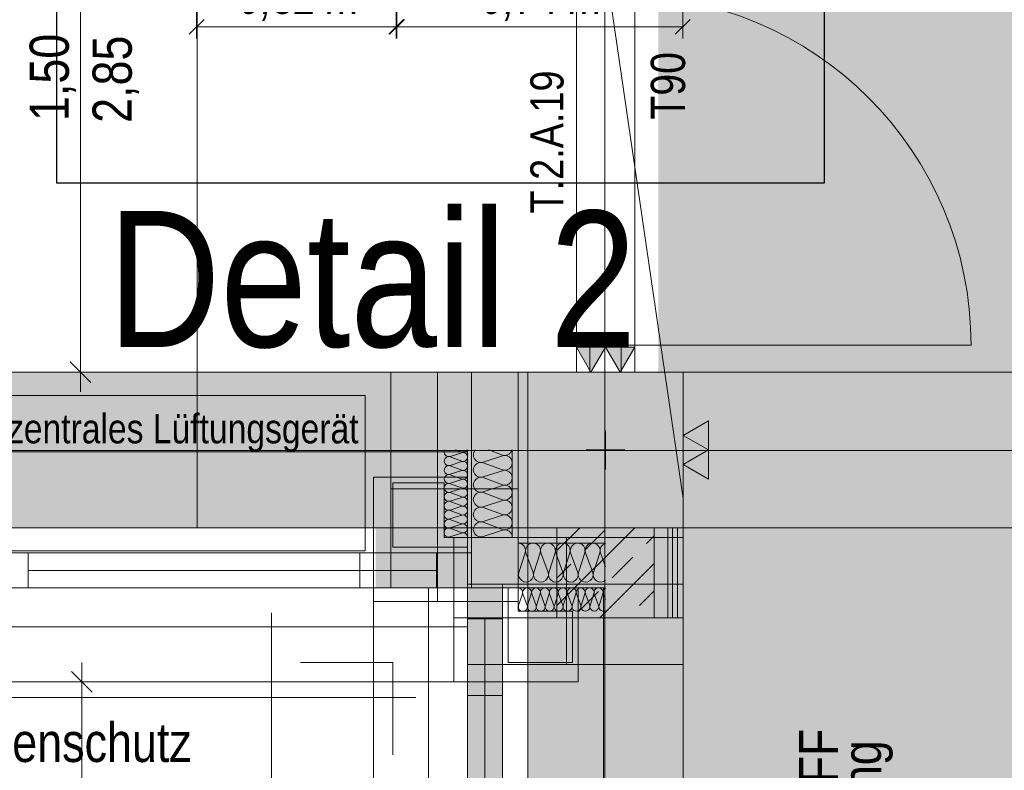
# Model space of a CAD drawing. Extents: x -620 to 300, y 62 to 1112.
# Tile 50 of 88: x 9 to 59, y 593 to 632. Entities that reach past the tile are written whole.
import ezdxf
from ezdxf.lldxf.tags import DXFTag

# ---------------------------------------------------------------- set-up
doc = ezdxf.new("R2010")
doc.units = 0
doc.layers.get('0').update_dxf_attribs({"lineweight": 13})
for name, color, linetype, lineweight, true_color in [('00 -Bauelemente -Dämmung innen', 7, 'Continuous', 9, 0xff7fe6), ('00 -Bauelemente -Gipskarton', 7, 'Continuous', 9, 0xff7fe6), ('30 -33 Aussenwände- 3 Aussenstützen', 7, 'Continuous', 50, 0x0000dd), ('30 -33 Aussenwände- 7 Fassade_ Elemente', 7, 'Continuous', 9, 0x00aacc), ('30 -34 Innenwände- 1 tragend', 7, 'Continuous', 13, 0xdd0806), ('30 -34 Innenwände- 2 nichttragend', 7, 'Continuous', 18, 0xff7fe6), ('30 -34 Innenwände- 4 Türen_Fenster', 7, 'Continuous', 15, 0x9955ff), ('30 -35 Decken- 1 Konstruktion-Träger- Stahlbeton', 7, 'grob-A06G9RP38I', 13, 0x33aa00), ('70 -72 Beschriftung- 1 Beschriftung allgemein', 7, 'Continuous', 9, 0xff6633), ('70 -72 Beschriftung- 2 Beschriftung Bauteile', 7, 'Continuous', 9, 0x9999ff), ('70 -76 Bemaßung- 2 Allgemein', 9, 'Continuous', 5, 0x808080), ('E_Aussparung Bemaßung', 5, 'Continuous', 9, 0x0000ff), ('E_Leerrohr_Detailnummer', 1, 'Continuous', 25, 0xff0000), ('iwb_Layout BA_Markierung', 7, 'Continuous', 9, 0xbadcdc), ('iwb_Schraffur_ Verglasung', 5, 'Continuous', 13, 0x0000ff), ('iwb_Schraffur_BW', 7, 'Continuous', 13, 0x7400e8), ('iwb_Schraffur_Unterzug', 7, 'Continuous', 5, 0xffffcc)]:
    doc.layers.add(name, color=color, linetype=linetype, lineweight=lineweight, true_color=true_color)
for name, color, linetype, lineweight in [('30 -33 Aussenwände- 8 Sonnenschutz', 7, 'Continuous', 9), ('70 -71 Achsen- 1 Gebäudeachsen', 7, 'STRICHPUNKT2-A06G9RP48I', 18), ('Keine', 7, 'Continuous', 9)]:
    doc.layers.add(name, color=color, linetype=linetype, lineweight=lineweight)
doc.styles.get("Standard").update_dxf_attribs({"font": 'ARIALN.TTF'})
tags = doc.linetypes.add('grob-A06G9RP38I', pattern=[14, 3, -8, 3]).pattern_tags.tags
tags[8:9] = [DXFTag(74, 4), DXFTag(75, 0), DXFTag(340, '0'), DXFTag(46, 0.0), DXFTag(50, 0.0), DXFTag(44, 0.0), DXFTag(45, 0.0)]
tags[6:7] = [DXFTag(74, 4), DXFTag(75, 0), DXFTag(340, '0'), DXFTag(46, 0.0), DXFTag(50, 0.0), DXFTag(44, 0.0), DXFTag(45, 0.0)]
tags[4:5] = [DXFTag(74, 4), DXFTag(75, 0), DXFTag(340, '0'), DXFTag(46, 0.0), DXFTag(50, 0.0), DXFTag(44, 0.0), DXFTag(45, 0.0)]
tags = doc.linetypes.add('STRICHPUNKT2-A06G9RP48I', pattern=[12.7, 6.35, -3.175, 0, -3.175]).pattern_tags.tags
tags[10:11] = [DXFTag(74, 4), DXFTag(75, 0), DXFTag(340, '0'), DXFTag(46, 0.0), DXFTag(50, 0.0), DXFTag(44, 0.0), DXFTag(45, 0.0)]
tags[8:9] = [DXFTag(74, 4), DXFTag(75, 0), DXFTag(340, '0'), DXFTag(46, 0.0), DXFTag(50, 0.0), DXFTag(44, 0.0), DXFTag(45, 0.0)]
tags[6:7] = [DXFTag(74, 4), DXFTag(75, 0), DXFTag(340, '0'), DXFTag(46, 0.0), DXFTag(50, 0.0), DXFTag(44, 0.0), DXFTag(45, 0.0)]
tags[4:5] = [DXFTag(74, 4), DXFTag(75, 0), DXFTag(340, '0'), DXFTag(46, 0.0), DXFTag(50, 0.0), DXFTag(44, 0.0), DXFTag(45, 0.0)]

# ---------------------------------------------------------------- blocks, each defined once
blk = doc.blocks.new('Polygon-A06G9ROX8I')
at = {"color": 0, "linetype": 'ByBlock', "lineweight": -2, "ltscale": 0.13}
blk.add_solid([(41.663, 86.61), (41.495, 1083.814), (76.501, 86.518), (76.501, 1083.814)], dxfattribs=at)
blk = doc.blocks.new('Referenz-A06G9RP68I')
at = {"layer": '00 -Bauelemente -Dämmung innen', "color": 0, "linetype": 'Continuous', "lineweight": -2, "ltscale": 0.13}
for p, q in [((41.353, 600.994), (41.353, 605.634)), ((42.053, 600.994), (42.053, 605.634))]:
    blk.add_line(p, q, dxfattribs=at)
at = {"layer": '00 -Bauelemente -Gipskarton', "color": 0, "linetype": 'Continuous', "lineweight": -2, "ltscale": 0.13}
for p, q in [((42.053, 600.994), (42.053, 605.634)), ((42.303, 600.994), (42.303, 605.634)), ((42.553, 600.994), (42.553, 605.634))]:
    blk.add_line(p, q, dxfattribs=at)
at = {"layer": '30 -33 Aussenwände- 3 Aussenstützen', "color": 0, "linetype": 'Continuous', "lineweight": -2, "ltscale": 0.13}
for p, q in [((42.853, 613.634), (34.853, 613.634)), ((34.853, 613.634), (34.853, 605.634)), ((42.853, 605.634), (42.853, 613.634)), ((34.853, 605.634), (42.853, 605.634))]:
    blk.add_line(p, q, dxfattribs=at)
at = {"layer": '30 -33 Aussenwände- 3 Aussenstützen', "color": 0, "lineweight": -2}
for p, q in [((38.853, 610.634), (38.853, 608.634)), ((37.853, 609.634), (39.853, 609.634))]:
    blk.add_line(p, q, dxfattribs=at)
at = {"layer": '30 -33 Aussenwände- 7 Fassade_ Elemente', "color": 0, "linetype": 'Continuous', "lineweight": -2, "ltscale": 0.13}
for p, q in [((-121.647, 613.634), (34.353, 613.634)), ((27.813, 613.634), (23.166, 613.634)), ((27.813, 613.634), (30.213, 613.634)), ((27.813, 607.634), (27.813, 613.634)), ((30.213, 607.634), (30.213, 613.634)), ((30.213, 613.634), (34.353, 613.634)), ((30.213, 613.634), (30.213, 607.634)), ((31.953, 613.634), (34.353, 613.634)), ((31.953, 607.634), (31.953, 613.634)), ((34.353, 613.634), (34.353, 602.534)), ((34.353, 613.634), (34.353, 607.634)), ((34.353, 613.634), (34.353, 607.634)), ((38.853, 608.634), (38.853, 610.634)), ((31.456, 609.493), (30.856, 609.301)), ((30.856, 609.278), (31.456, 609.056)), ((31.456, 609.515), (31.134, 609.635)), ((31.753, 609.634), (31.753, 605.134)), ((33.553, 609.334), (32.553, 609.013)), ((33.553, 609.372), (32.843, 609.634)), ((34.053, 605.134), (34.053, 609.634)), ((37.853, 609.634), (39.853, 609.634)), ((31.456, 609.033), (30.855, 608.841)), ((30.855, 608.818), (31.455, 608.596)), ((32.553, 608.975), (33.553, 608.606)), ((26.913, 608.234), (26.913, 551.034)), ((31.753, 608.234), (26.913, 608.234)), ((31.455, 608.574), (30.855, 608.381)), ((30.855, 608.359), (31.455, 608.136)), ((31.753, 605.134), (31.753, 608.234)), ((33.553, 608.568), (32.553, 608.247)), ((32.553, 608.209), (33.553, 607.84)), ((30.553, 607.934), (27.913, 607.934)), ((27.913, 607.934), (27.913, 604.634)), ((30.553, 605.134), (30.553, 607.934)), ((31.455, 607.654), (30.854, 607.462)), ((31.455, 608.114), (30.855, 607.922)), ((30.855, 607.899), (31.455, 607.677)), ((33.553, 607.802), (32.553, 607.481)), ((27.813, 602.534), (27.813, 607.634)), ((27.813, 607.634), (30.213, 607.634)), ((34.353, 607.634), (30.213, 607.634)), ((34.353, 607.634), (30.213, 607.634)), ((30.213, 607.634), (30.213, 601.834)), ((30.854, 607.439), (31.454, 607.217)), ((31.454, 607.195), (30.854, 607.002)), ((31.953, 602.534), (31.953, 607.634)), ((34.353, 607.634), (31.953, 607.634)), ((31.953, 602.534), (31.953, 607.634)), ((31.953, 607.634), (34.353, 607.634)), ((32.553, 607.443), (33.553, 607.074)), ((34.353, 607.634), (34.353, 601.834)), ((34.353, 605.134), (34.353, 607.634)), ((34.353, 607.634), (34.353, 601.834)), ((30.854, 606.98), (31.454, 606.758)), ((31.454, 606.735), (30.854, 606.543)), ((33.553, 607.036), (32.553, 606.715)), ((32.553, 606.677), (33.553, 606.308)), ((31.454, 606.275), (30.853, 606.083)), ((30.854, 606.52), (31.454, 606.298)), ((33.553, 606.27), (32.553, 605.949)), ((30.853, 606.061), (31.453, 605.838)), ((31.453, 605.816), (30.853, 605.623)), ((32.553, 605.911), (33.553, 605.541)), ((31.753, 605.134), (30.553, 605.134)), ((30.853, 605.601), (31.453, 605.379)), ((31.453, 605.356), (30.853, 605.164)), ((31.053, 605.134), (31.053, 601.834)), ((36.853, 605.134), (31.053, 605.134)), ((31.753, 604.634), (31.753, 605.134)), ((42.853, 605.134), (31.753, 605.134)), ((31.753, 605.134), (34.053, 605.134)), ((33.553, 605.504), (32.553, 605.183)), ((36.853, 605.134), (34.353, 605.134)), ((36.853, 605.134), (42.853, 605.134)), ((36.853, 600.994), (36.853, 605.134)), ((36.853, 600.994), (36.853, 605.134)), ((36.853, 602.734), (36.853, 605.134)), ((36.853, 605.134), (42.853, 605.134)), ((42.853, 605.134), (42.853, 602.734)), ((42.853, 554.134), (42.853, 605.134)), ((42.853, 605.134), (42.853, 600.994)), ((27.913, 604.634), (31.753, 604.634)), ((34.353, 604.834), (38.853, 604.834)), ((34.353, 602.534), (34.353, 604.834)), ((7.553, 604.334), (31.953, 604.334)), ((7.553, 604.334), (9.153, 604.334)), ((9.153, 604.334), (9.153, 602.534)), ((27.813, 604.334), (23.166, 604.334)), ((26.213, 604.334), (27.813, 604.334)), ((26.213, 602.534), (26.213, 604.334)), ((27.813, 602.534), (27.813, 604.334)), ((27.813, 604.334), (27.813, 602.534)), ((30.153, 602.534), (30.153, 604.334)), ((30.153, 604.334), (31.953, 604.334)), ((31.953, 604.334), (31.953, 602.534)), ((31.953, 604.334), (31.953, 602.534)), ((34.723, 604.334), (34.401, 603.334)), ((35.13, 603.334), (34.76, 604.334)), ((35.489, 604.334), (35.167, 603.334)), ((35.896, 603.334), (35.526, 604.334)), ((36.255, 604.334), (35.933, 603.334)), ((36.662, 603.334), (36.292, 604.334)), ((37.021, 604.334), (36.699, 603.334)), ((37.428, 603.334), (37.058, 604.334)), ((37.787, 604.334), (37.465, 603.334)), ((38.194, 603.334), (37.824, 604.334)), ((38.553, 604.334), (38.231, 603.334)), ((38.59, 604.334), (38.853, 603.624)), ((9.153, 603.434), (30.153, 603.434)), ((23.166, 603.434), (26.213, 603.434)), ((33.553, 602.734), (31.753, 602.734)), ((31.753, 602.734), (31.753, 556.534)), ((31.753, 600.934), (31.753, 602.734)), ((31.753, 601.834), (31.753, 602.734)), ((31.753, 602.734), (36.853, 602.734)), ((31.753, 602.734), (33.553, 602.734)), ((33.553, 602.734), (33.553, 600.934)), ((33.553, 556.534), (33.553, 602.734)), ((42.853, 602.734), (36.853, 602.734)), ((9.153, 602.534), (7.553, 602.534)), ((31.953, 602.534), (7.553, 602.534)), ((23.166, 602.534), (27.813, 602.534)), ((27.813, 602.534), (26.213, 602.534)), ((26.913, 601.834), (26.913, 602.534)), ((26.913, 602.534), (27.813, 602.534)), ((31.953, 602.534), (30.153, 602.534)), ((31.053, 601.834), (31.053, 602.534)), ((31.053, 602.534), (31.953, 602.534)), ((31.053, 602.534), (31.953, 602.534)), ((31.053, 601.834), (31.053, 602.534)), ((33.853, 598.694), (33.853, 602.534)), ((33.853, 602.534), (34.353, 602.534)), ((34.353, 602.534), (37.453, 602.534)), ((38.853, 602.534), (34.353, 602.534)), ((34.353, 602.534), (34.353, 601.334)), ((34.575, 602.234), (34.382, 601.634)), ((34.82, 601.634), (34.597, 602.234)), ((35.034, 602.235), (34.842, 601.634)), ((35.279, 601.635), (35.057, 602.235)), ((35.494, 602.235), (35.302, 601.635)), ((35.739, 601.635), (35.517, 602.235)), ((35.954, 602.235), (35.761, 601.635)), ((36.198, 601.635), (35.976, 602.235)), ((36.413, 602.236), (36.221, 601.635)), ((36.658, 601.636), (36.436, 602.236)), ((36.873, 602.236), (36.681, 601.636)), ((37.118, 601.636), (36.895, 602.236)), ((37.333, 602.236), (37.14, 601.636)), ((37.577, 601.637), (37.355, 602.236)), ((37.453, 602.534), (37.453, 597.694)), ((37.792, 602.237), (37.6, 601.637)), ((38.037, 601.637), (37.815, 602.237)), ((38.252, 602.237), (38.059, 601.637)), ((38.497, 601.637), (38.274, 602.237)), ((38.711, 602.237), (38.519, 601.637)), ((38.734, 602.237), (38.853, 601.915)), ((30.213, 601.834), (26.913, 601.834)), ((30.213, 601.834), (31.053, 601.834)), ((34.353, 601.834), (31.053, 601.834)), ((34.353, 601.834), (31.053, 601.834)), ((31.053, 601.834), (31.753, 601.834)), ((31.053, 601.834), (31.053, 600.994)), ((34.353, 601.334), (37.153, 601.334)), ((37.153, 601.334), (37.153, 598.694)), ((31.053, 600.994), (31.053, 597.694)), ((31.053, 600.994), (36.853, 600.994)), ((33.553, 600.934), (31.753, 600.934)), ((32.653, 600.934), (32.653, 558.334)), ((36.853, 598.594), (36.853, 600.994)), ((42.853, 600.994), (36.853, 600.994)), ((36.853, 600.994), (42.853, 600.994)), ((42.853, 600.994), (42.853, 598.594)), ((27.913, 598.694), (23.166, 598.694)), ((27.913, 593.948), (27.913, 598.694)), ((31.753, 593.948), (31.753, 598.594)), ((31.753, 596.994), (31.753, 598.594)), ((31.753, 598.594), (33.553, 598.594)), ((31.753, 598.594), (36.853, 598.594)), ((31.753, 598.594), (33.553, 598.594)), ((31.753, 597.694), (31.753, 598.594)), ((33.553, 598.594), (33.553, 596.994)), ((33.553, 598.594), (33.553, 593.948)), ((37.153, 598.694), (33.853, 598.694)), ((42.853, 598.594), (36.853, 598.594)), ((42.853, 598.594), (42.853, 593.948)), ((37.453, 597.694), (-124.747, 597.694)), ((23.166, 597.694), (26.913, 597.694)), ((26.913, 597.694), (26.913, 593.948)), ((31.053, 597.694), (31.753, 597.694)), ((33.553, 596.994), (31.753, 596.994)), ((32.653, 593.948), (32.653, 596.994))]:
    blk.add_line(p, q, dxfattribs=at)
at = {"layer": '30 -33 Aussenwände- 7 Fassade_ Elemente', "color": 0, "linetype": 'grob-A06G9RP38I', "lineweight": -2, "ltscale": 0.13}
for p, q in [((-15.517, 612.434), (26.483, 612.434)), ((26.483, 612.434), (26.483, 604.434)), ((26.483, 604.434), (-15.517, 604.434))]:
    blk.add_line(p, q, dxfattribs=at)
at = {"layer": '30 -33 Aussenwände- 7 Fassade_ Elemente', "color": 0, "lineweight": -2}
for p, q in [((31.753, 609.534), (7.553, 609.534)), ((31.753, 604.334), (31.753, 609.534)), ((9.153, 604.334), (7.553, 604.334)), ((9.153, 604.334), (30.153, 604.334)), ((9.153, 602.534), (9.153, 604.334)), ((30.153, 604.334), (31.753, 604.334)), ((30.153, 604.334), (30.153, 602.534)), ((31.753, 604.334), (31.753, 602.534)), ((9.153, 603.434), (30.153, 603.434)), ((7.553, 602.534), (9.153, 602.534)), ((30.153, 602.534), (9.153, 602.534)), ((29.753, 556.734), (29.753, 602.534)), ((29.753, 602.534), (31.753, 602.534)), ((31.753, 602.534), (30.153, 602.534)), ((31.753, 602.534), (31.753, 600.934)), ((31.753, 602.534), (31.753, 600.534)), ((33.553, 602.534), (31.753, 602.534)), ((38.753, 602.534), (33.553, 602.534)), ((33.553, 600.934), (33.553, 602.534)), ((38.753, 556.734), (38.753, 602.534)), ((31.753, 558.334), (31.753, 600.934)), ((31.753, 600.934), (33.553, 600.934)), ((32.653, 600.934), (32.653, 558.334)), ((33.553, 600.934), (33.553, 558.334)), ((31.753, 600.534), (7.553, 600.534))]:
    blk.add_line(p, q, dxfattribs=at)
at = {"layer": '30 -33 Aussenwände- 7 Fassade_ Elemente', "color": 0, "linetype": 'Continuous', "lineweight": -2, "ltscale": 0.13}
for centre, major_axis, end_param in [((30.786, 609.519), (-0.198, 0.116), 2.411197), ((30.785, 609.06), (0.071, 0.219), 3.765224), ((30.785, 609.06), (-0.186, 0.135), 1.255075), ((30.785, 609.06), (0.071, 0.219), 1.255075), ((31.527, 609.734), (-0.071, -0.219), 1.434048), ((31.526, 609.274), (0.186, 0.135), 1.254884), ((31.526, 609.274), (0.186, -0.135), 1.254884), ((32.436, 609.377), (-0.283, 0.257), 2.619647), ((33.67, 609.736), (-0.117, -0.364), 1.613483), ((33.67, 608.97), (0.31, 0.225), 1.254884), ((33.67, 608.97), (0.31, -0.225), 1.254884), ((30.785, 608.6), (0.071, 0.219), 3.765224), ((30.785, 608.6), (-0.186, 0.135), 1.255075), ((30.785, 609.06), (-0.186, -0.135), 1.255075), ((30.785, 608.6), (0.071, 0.219), 1.255075), ((31.526, 608.815), (-0.071, -0.219), 3.764652), ((31.526, 608.815), (-0.071, -0.219), 1.254884), ((31.526, 609.274), (-0.071, -0.219), 1.254884), ((31.526, 608.815), (0.186, 0.135), 1.254884), ((31.526, 608.815), (0.186, -0.135), 1.254884), ((32.436, 608.611), (0.117, 0.364), 3.765224), ((32.436, 608.611), (-0.31, 0.225), 1.255075), ((32.436, 608.611), (0.117, 0.364), 1.255075), ((33.67, 608.97), (-0.117, -0.364), 1.254884), ((30.785, 608.14), (0.071, 0.219), 3.765224), ((30.785, 608.6), (-0.186, -0.135), 1.255075), ((31.526, 608.355), (-0.071, -0.219), 3.764652), ((31.526, 608.355), (0.186, 0.135), 1.254884), ((31.526, 608.355), (-0.071, -0.219), 1.254884), ((31.526, 608.355), (0.186, -0.135), 1.254884), ((32.436, 607.845), (0.117, 0.364), 3.765224), ((32.436, 608.611), (-0.31, -0.225), 1.255075), ((32.436, 607.845), (0.117, 0.364), 1.255075), ((33.67, 608.204), (0.31, 0.225), 1.254884), ((33.67, 608.204), (-0.117, -0.364), 3.764652), ((33.67, 608.204), (0.31, -0.225), 1.254884), ((30.784, 607.681), (0.071, 0.219), 3.765224), ((31.525, 607.436), (-0.071, -0.219), 3.764652), ((31.525, 607.895), (-0.071, -0.219), 3.764652), ((32.436, 607.845), (-0.31, 0.225), 1.255075), ((33.67, 608.204), (-0.117, -0.364), 1.254884), ((33.67, 607.438), (0.31, 0.225), 1.254884), ((33.67, 607.438), (-0.117, -0.364), 3.764652), ((33.67, 607.438), (0.31, -0.225), 1.254884), ((30.784, 607.221), (0.071, 0.219), 3.765224), ((31.524, 606.976), (-0.071, -0.219), 3.764652), ((32.436, 607.079), (0.117, 0.364), 3.765224), ((32.436, 607.845), (-0.31, -0.225), 1.255075), ((33.67, 607.438), (-0.117, -0.364), 1.254884), ((30.783, 606.761), (0.071, 0.219), 3.765224), ((31.524, 606.516), (-0.071, -0.219), 3.764652), ((32.436, 606.313), (0.117, 0.364), 3.765224), ((33.67, 606.672), (-0.117, -0.364), 3.764652), ((30.783, 606.302), (0.071, 0.219), 3.765224), ((31.524, 606.057), (-0.071, -0.219), 3.764652), ((33.67, 605.906), (-0.117, -0.364), 3.764652), ((30.783, 605.842), (0.071, 0.219), 3.765224), ((30.782, 605.382), (0.071, 0.219), 3.765224), ((31.523, 605.597), (-0.071, -0.219), 3.764652), ((32.436, 605.547), (0.117, 0.364), 3.765224), ((31.523, 605.138), (0.23, -0.003), 1.896254), ((33.67, 605.14), (0.383, -0.005), 1.896254), ((34.358, 604.452), (0.364, -0.117), 1.896254), ((35.124, 604.452), (0.364, -0.117), 3.764652), ((35.89, 604.452), (0.364, -0.117), 3.764652), ((36.656, 604.452), (0.364, -0.117), 3.764652), ((36.656, 604.452), (-0.225, 0.31), 1.254884), ((36.656, 604.452), (0.225, 0.31), 1.254884), ((36.656, 604.452), (0.364, -0.117), 1.254884), ((37.423, 604.452), (0.364, -0.117), 3.764652), ((37.423, 604.452), (-0.225, 0.31), 1.254884), ((37.423, 604.452), (0.225, 0.31), 1.254884), ((37.423, 604.452), (0.364, -0.117), 1.254884), ((38.189, 604.452), (-0.225, 0.31), 1.254884), ((38.189, 604.452), (0.225, 0.31), 1.254884), ((38.189, 604.452), (0.364, -0.117), 1.254884), ((38.955, 604.452), (-0.102, 0.369), 1.613483), ((34.765, 603.217), (-0.364, 0.117), 3.765224), ((35.532, 603.217), (-0.364, 0.117), 3.765224), ((36.298, 603.217), (-0.364, 0.117), 3.765224), ((37.064, 603.217), (-0.364, 0.117), 1.255075), ((37.064, 603.217), (-0.364, 0.117), 3.765224), ((37.064, 603.217), (0.225, -0.31), 1.255075), ((37.83, 603.217), (-0.364, 0.117), 3.765224), ((37.83, 603.217), (-0.364, 0.117), 1.255075), ((37.83, 603.217), (0.225, -0.31), 1.255075), ((38.596, 603.217), (-0.364, 0.117), 2.619647), ((37.064, 603.217), (-0.225, -0.31), 1.255075), ((37.83, 603.217), (-0.225, -0.31), 1.255075), ((34.356, 602.304), (0.219, -0.07), 1.896254), ((34.816, 602.305), (0.219, -0.07), 3.764652), ((35.275, 602.305), (0.219, -0.07), 3.764652), ((35.735, 602.305), (0.219, -0.07), 3.764652), ((36.195, 602.306), (0.219, -0.07), 3.764652), ((36.654, 602.306), (0.219, -0.07), 3.764652), ((37.114, 602.307), (0.219, -0.07), 3.764652), ((37.574, 602.307), (0.219, -0.07), 3.764652), ((37.574, 602.307), (-0.135, 0.186), 1.254884), ((37.574, 602.307), (0.135, 0.186), 1.254884), ((37.574, 602.307), (0.219, -0.07), 1.254884), ((38.033, 602.307), (0.219, -0.07), 3.764652), ((38.033, 602.307), (-0.135, 0.186), 1.254884), ((38.033, 602.307), (0.135, 0.186), 1.254884), ((38.033, 602.307), (0.219, -0.07), 1.254884), ((38.493, 602.308), (-0.135, 0.186), 1.254884), ((38.493, 602.308), (0.135, 0.186), 1.254884), ((38.493, 602.308), (0.219, -0.07), 1.254884), ((38.953, 602.308), (-0.1, 0.207), 1.434048), ((34.601, 601.564), (-0.219, 0.07), 3.765224), ((35.061, 601.564), (-0.219, 0.07), 3.765224), ((35.52, 601.565), (-0.219, 0.07), 3.765224), ((35.98, 601.565), (-0.219, 0.07), 3.765224), ((36.44, 601.565), (-0.219, 0.07), 3.765224), ((36.899, 601.566), (-0.219, 0.07), 3.765224), ((37.359, 601.566), (-0.219, 0.07), 3.765224), ((37.818, 601.566), (-0.219, 0.07), 3.765224), ((37.818, 601.566), (-0.219, 0.07), 1.255075), ((37.818, 601.566), (0.135, -0.186), 1.255075), ((38.278, 601.567), (-0.219, 0.07), 3.765224), ((38.278, 601.567), (-0.219, 0.07), 1.255075), ((38.278, 601.567), (0.135, -0.186), 1.255075), ((38.738, 601.567), (-0.219, 0.07), 2.411197), ((37.818, 601.566), (-0.135, -0.186), 1.255075), ((38.278, 601.567), (-0.135, -0.186), 1.255075)]:
    blk.add_ellipse(centre, major_axis=major_axis, ratio=1, start_param=0, end_param=end_param, dxfattribs=at)
at = {"layer": '30 -33 Aussenwände- 8 Sonnenschutz', "color": 0, "linetype": 'Continuous', "lineweight": -2, "ltscale": 0.13}
blk.add_line((21.673, 601.245), (21.673, 554.245), dxfattribs=at)
at = {"layer": '30 -34 Innenwände- 1 tragend', "color": 0, "linetype": 'Continuous', "lineweight": -2, "ltscale": 0.13}
for p, q in [((36.353, 605.634), (36.353, 600.994)), ((36.353, 605.634), (41.353, 605.634)), ((41.353, 605.634), (41.353, 600.994)), ((36.353, 600.994), (41.353, 600.994))]:
    blk.add_line(p, q, dxfattribs=at)
at = {"layer": '30 -34 Innenwände- 1 tragend', "color": 0, "lineweight": -2}
for p, q in [((36.353, 604.453), (37.534, 605.634)), ((36.353, 601.625), (40.362, 605.634)), ((36.353, 604.453), (37.534, 605.634)), ((36.353, 601.625), (40.362, 605.634)), ((36.353, 605.634), (36.353, 600.994)), ((41.353, 605.634), (41.353, 600.994)), ((37.778, 604.464), (38.838, 605.524)), ((37.778, 604.464), (38.838, 605.524)), ((40.96, 604.817), (41.353, 605.211)), ((40.96, 604.817), (41.353, 605.211)), ((39.192, 603.049), (40.252, 604.11)), ((39.192, 603.049), (40.252, 604.11)), ((36.353, 603.039), (37.07, 603.757)), ((36.353, 603.039), (37.07, 603.757)), ((38.551, 600.994), (41.353, 603.796)), ((38.551, 600.994), (41.353, 603.796)), ((37.424, 601.282), (38.485, 602.342)), ((37.424, 601.282), (38.485, 602.342)), ((40.606, 601.635), (41.353, 602.382)), ((40.606, 601.635), (41.353, 602.382))]:
    blk.add_line(p, q, dxfattribs=at)
at = {"layer": '30 -34 Innenwände- 2 nichttragend', "color": 0, "linetype": 'Continuous', "lineweight": -2, "ltscale": 0.13}
for p, q in [((37.353, 613.634), (40.103, 613.634)), ((37.353, 613.634), (40.353, 613.634)), ((37.353, 613.634), (37.603, 613.634)), ((37.603, 613.634), (37.853, 613.634)), ((37.853, 613.634), (39.853, 613.634)), ((39.853, 613.634), (40.103, 613.634)), ((40.103, 613.634), (40.353, 613.634)), ((42.553, 605.634), (41.353, 605.634)), ((41.353, 600.994), (41.353, 605.634)), ((42.553, 600.994), (42.553, 605.634)), ((42.553, 600.994), (41.353, 600.994))]:
    blk.add_line(p, q, dxfattribs=at)
at = {"layer": '30 -34 Innenwände- 4 Türen_Fenster', "color": 0, "linetype": 'grob-A06G9RP38I', "lineweight": -2, "ltscale": 0.13}
for p, q in [((37.353, 643.634), (37.353, 613.634)), ((40.353, 643.634), (40.353, 613.634)), ((39.653, 615.034), (57.653, 615.034))]:
    blk.add_line(p, q, dxfattribs=at)
at = {"layer": '30 -34 Innenwände- 4 Türen_Fenster', "color": 0, "linetype": 'Continuous', "lineweight": -2, "ltscale": 0.13}
for p, q in [((38.053, 613.634), (38.053, 615.034)), ((38.053, 615.034), (39.653, 615.034)), ((39.653, 615.034), (39.653, 613.634)), ((39.653, 613.634), (38.053, 613.634))]:
    blk.add_line(p, q, dxfattribs=at)
at = {"layer": '30 -34 Innenwände- 4 Türen_Fenster', "color": 0, "linetype": 'grob-A06G9RP38I', "lineweight": -2, "ltscale": 0.13}
blk.add_ellipse((39.653, 615.034), major_axis=(18, 0), ratio=1, start_param=0, end_param=1.570796, dxfattribs=at)
at = {"layer": '30 -35 Decken- 1 Konstruktion-Träger- Stahlbeton', "color": 0, "lineweight": -2}
for p, q in [((-452.147, 613.634), (34.853, 613.634)), ((42.853, 613.634), (75.885, 613.634)), ((-452.147, 605.634), (34.853, 605.634)), ((34.853, 388.634), (34.853, 605.634)), ((42.853, 605.634), (75.885, 605.634)), ((42.853, 388.634), (42.853, 605.634))]:
    blk.add_line(p, q, dxfattribs=at)
at = {"layer": '30 -35 Decken- 1 Konstruktion-Träger- Stahlbeton', "color": 0, "linetype": 'Continuous', "lineweight": -2, "ltscale": 0.13}
for p, q in [((34.853, 613.634), (34.853, 605.634)), ((42.853, 613.634), (42.853, 605.634)), ((34.853, 605.634), (42.853, 605.634))]:
    blk.add_line(p, q, dxfattribs=at)
at = {"layer": '70 -71 Achsen- 1 Gebäudeachsen', "color": 0, "linetype": 'STRICHPUNKT2-A06G9RP48I', "lineweight": -2, "ltscale": 0.13}
for p, q in [((38.824, 1084.554), (38.824, 85.114)), ((-539.606, 609.614), (75.885, 609.614))]:
    blk.add_line(p, q, dxfattribs=at)
at = {"layer": '70 -72 Beschriftung- 1 Beschriftung allgemein', "color": 0, "linetype": 'grob-A06G9RP38I', "lineweight": -2, "ltscale": 0.13}
for q in [(17.853, 605.634), (42.853, 607.134)]:
    blk.add_line((17.853, 778.634), q, dxfattribs=at)
at = {"layer": '70 -72 Beschriftung- 1 Beschriftung allgemein', "color": 0, "linetype": 'Continuous', "lineweight": -2, "ltscale": 0.13}
blk.add_line((-17.897, 596.888), (29.103, 596.888), dxfattribs=at)
at = {"layer": '70 -72 Beschriftung- 2 Beschriftung Bauteile', "color": 0, "lineweight": -2}
for p, q in [((38.103, 613.634), (37.353, 614.933)), ((37.353, 614.933), (38.853, 614.933)), ((38.853, 614.933), (38.103, 613.634)), ((39.603, 613.634), (38.853, 614.933)), ((38.853, 614.933), (40.353, 614.933)), ((40.353, 614.933), (39.603, 613.634)), ((42.853, 610.384), (44.152, 611.134)), ((44.152, 611.134), (44.152, 609.634)), ((44.152, 609.634), (42.853, 610.384)), ((42.853, 608.884), (44.152, 609.634)), ((44.152, 609.634), (44.152, 608.134)), ((44.152, 608.134), (42.853, 608.884))]:
    blk.add_line(p, q, dxfattribs=at)
for points in [[(38.103, 613.634), (37.353, 614.933), (38.103, 614.933)], [(38.103, 613.634), (38.103, 614.933), (38.853, 614.933)], [(39.603, 613.634), (38.853, 614.933), (39.603, 614.933)], [(39.603, 613.634), (39.603, 614.933), (40.353, 614.933)], [(44.152, 609.634), (42.853, 610.384), (44.152, 611.134)], [(44.152, 608.134), (42.853, 608.884), (44.152, 609.634)]]:
    blk.add_solid(points, dxfattribs=at)
at = {"layer": '70 -76 Bemaßung- 2 Allgemein', "color": 0, "linetype": 'Continuous', "lineweight": -2, "ltscale": 0.13}
for p, q in [((11.853, 614.695), (11.853, 642.574)), ((11.853, 612.634), (11.853, 614.695)), ((12.384, 613.104), (11.322, 614.165)), ((14.353, 613.634), (10.853, 613.634)), ((11.913, 598.694), (11.913, 596.634)), ((11.382, 598.225), (12.444, 597.164)), ((14.413, 597.694), (10.913, 597.694)), ((11.913, 546.195), (11.913, 596.634))]:
    blk.add_line(p, q, dxfattribs=at)
at = {"layer": '30 -33 Aussenwände- 7 Fassade_ Elemente', "color": 0, "linetype": 'Continuous', "lineweight": -2, "ltscale": 0.13, "insert": (6.146, 611.487), "char_height": 1.51033, "attachment_point": 1}
blk.add_mtext('{\\fArial Narrow;dezentrales Lüftungsgerät}', dxfattribs=at)
at = {"layer": '30 -33 Aussenwände- 7 Fassade_ Elemente', "color": 0, "linetype": 'ByBlock', "lineweight": -2, "ltscale": 0.13, "char_height": 2, "attachment_point": 1, "rotation": 90}
for s, insert in [('{\\fArial Narrow;F90 Festverglasung}', (51.03, 574.435)), ('{\\fArial Narrow;BRH 85cm ab OK FF}', (48.801, 573.643))]:
    blk.add_mtext(s, dxfattribs=dict(at, insert=insert))
at = {"layer": '70 -72 Beschriftung- 1 Beschriftung allgemein', "color": 0, "linetype": 'Continuous', "lineweight": -2, "ltscale": 0.13, "insert": (2.954, 595.588), "char_height": 2.01377, "attachment_point": 1}
blk.add_mtext('{\\fArial Narrow;Sonnenschutz}', dxfattribs=at)
at = {"layer": '70 -76 Bemaßung- 2 Allgemein', "color": 0, "linetype": 'Continuous', "lineweight": -2, "ltscale": 0.13, "char_height": 2.01377, "attachment_point": 1, "rotation": 90}
for s, insert in [('{\\fArial Narrow;1,50}', (9.237, 626.566)), ('{\\fArial Narrow;2,85}', (12.472, 626.47))]:
    blk.add_mtext(s, dxfattribs=dict(at, insert=insert))
at = {"layer": 'Keine', "color": 0, "linetype": 'ByBlock', "lineweight": -2, "ltscale": 0.13, "attachment_point": 1, "rotation": 90}
for s, insert, char_height in [('{\\fArial Narrow;T90}', (41.181, 626.635), 1.76205), ('{\\fArial Narrow;T.2.A.19}', (34.99, 621.804), 1.7)]:
    blk.add_mtext(s, dxfattribs=dict(at, insert=insert, char_height=char_height))
blk = doc.blocks.new('Referenz-A06G9RP88I')
at = {"layer": 'iwb_Schraffur_BW', "linetype": 'Continuous', "ltscale": 0.13}
blk.add_hatch(color=256, dxfattribs=at).paths.add_polyline_path([(27.024, 602.514), (27.024, 608.614), (34.824, 608.614), (34.824, 613.614), (42.824, 613.614), (42.824, 602.514)])
at = {"layer": 'iwb_Schraffur_ Verglasung', "linetype": 'Continuous', "ltscale": 0.13}
blk.add_solid([(31.724, 602.514), (33.524, 602.514), (31.724, 554.114), (33.524, 554.114)], dxfattribs=at)
at = {"layer": 'iwb_Schraffur_Unterzug', "linetype": 'Continuous', "ltscale": 0.13}
for points in [[(-539.606, 613.614), (75.885, 613.614), (75.885, 609.463)], [(-539.606, 613.614), (75.885, 609.463), (-539.606, 611.96)], [(-539.606, 611.96), (75.885, 609.463), (75.885, 605.614)], [(-539.606, 611.96), (75.885, 605.614), (-539.606, 605.614)], [(34.825, 388.191), (34.825, 605.614), (42.825, 388.191), (42.825, 605.614)]]:
    blk.add_solid(points, dxfattribs=at)
blk = doc.blocks.new('Einzeiliger Text-A06G9RPE8I')
at = {"color": 0, "lineweight": -2, "insert": (13.259, 621.938), "char_height": 7, "attachment_point": 1}
blk.add_mtext('{\\fArial Narrow;Detail 2}', dxfattribs=at)
blk = doc.blocks.new('Polygon-A06G9RPG8I')
at = {"color": 0, "linetype": 'ByBlock', "lineweight": -2, "ltscale": 0.25}
for p, q in [((10.626, 646.701), (50.097, 646.701)), ((10.626, 623.369), (10.626, 646.701)), ((50.097, 646.701), (50.097, 623.369)), ((50.097, 623.369), (10.626, 623.369))]:
    blk.add_line(p, q, dxfattribs=at)
blk = doc.blocks.new('Maß-A06G9RPK8I')
at = {"color": 0, "linetype": 'ByBlock', "lineweight": -2, "ltscale": 0.13}
for p, q in [((28.087, 630.814), (28.087, 632.414)), ((42.824, 630.814), (42.824, 632.414)), ((28.469, 631.795), (27.705, 631.032)), ((43.206, 631.795), (42.442, 631.032)), ((28.087, 631.414), (42.824, 631.414))]:
    blk.add_line(p, q, dxfattribs=at)
at = {"color": 0, "linetype": 'ByBlock', "lineweight": -2, "ltscale": 0.13, "char_height": 2, "attachment_point": 1}
for s, insert in [('{\\W0.9;\\fArial Narrow|b0|i1;0,74 }', (32.478, 634.08)), ('{\\W0.9;\\fArial Narrow|b0|i1;m}', (36.982, 634.08))]:
    blk.add_mtext(s, dxfattribs=dict(at, insert=insert))
blk = doc.blocks.new('Maß-A06G9RPM8I')
at = {"color": 0, "linetype": 'ByBlock', "lineweight": -2, "ltscale": 0.13}
for p, q in [((17.824, 630.814), (17.824, 632.414)), ((28.125, 630.814), (28.125, 632.414)), ((18.206, 631.795), (17.442, 631.032)), ((28.507, 631.795), (27.743, 631.032)), ((17.824, 631.414), (28.125, 631.414))]:
    blk.add_line(p, q, dxfattribs=at)
at = {"color": 0, "linetype": 'ByBlock', "lineweight": -2, "ltscale": 0.13, "char_height": 2, "attachment_point": 1}
for s, insert in [('{\\W0.9;\\fArial Narrow|b0|i1;0,52 }', (19.997, 634.08)), ('{\\W0.9;\\fArial Narrow|b0|i1;m}', (24.501, 634.08))]:
    blk.add_mtext(s, dxfattribs=dict(at, insert=insert))

msp = doc.modelspace()

# ---------------------------------------------------------------- block references
at = {"color": 8, "lineweight": 13, "ltscale": 0.13, "true_color": 0x808080}
msp.add_blockref('Referenz-A06G9RP68I', (0, 0), dxfattribs=at)
at = {"color": 8, "lineweight": 25, "ltscale": 0.25, "true_color": 0x808080}
msp.add_blockref('Referenz-A06G9RP88I', (0, 0), dxfattribs=at)
at = {"layer": 'E_Aussparung Bemaßung', "ltscale": 0.13}
for name in ['Maß-A06G9RPM8I', 'Maß-A06G9RPK8I']:
    msp.add_blockref(name, (0, 0), dxfattribs=at)
at = {"layer": 'E_Leerrohr_Detailnummer', "ltscale": 0.25}
for name in ['Polygon-A06G9RPG8I', 'Einzeiliger Text-A06G9RPE8I']:
    msp.add_blockref(name, (0, 0), dxfattribs=at)
at = {"layer": 'iwb_Layout BA_Markierung', "ltscale": 0.13}
msp.add_blockref('Polygon-A06G9ROX8I', (0, 0), dxfattribs=at)

doc.saveas('drawing.dxf')
